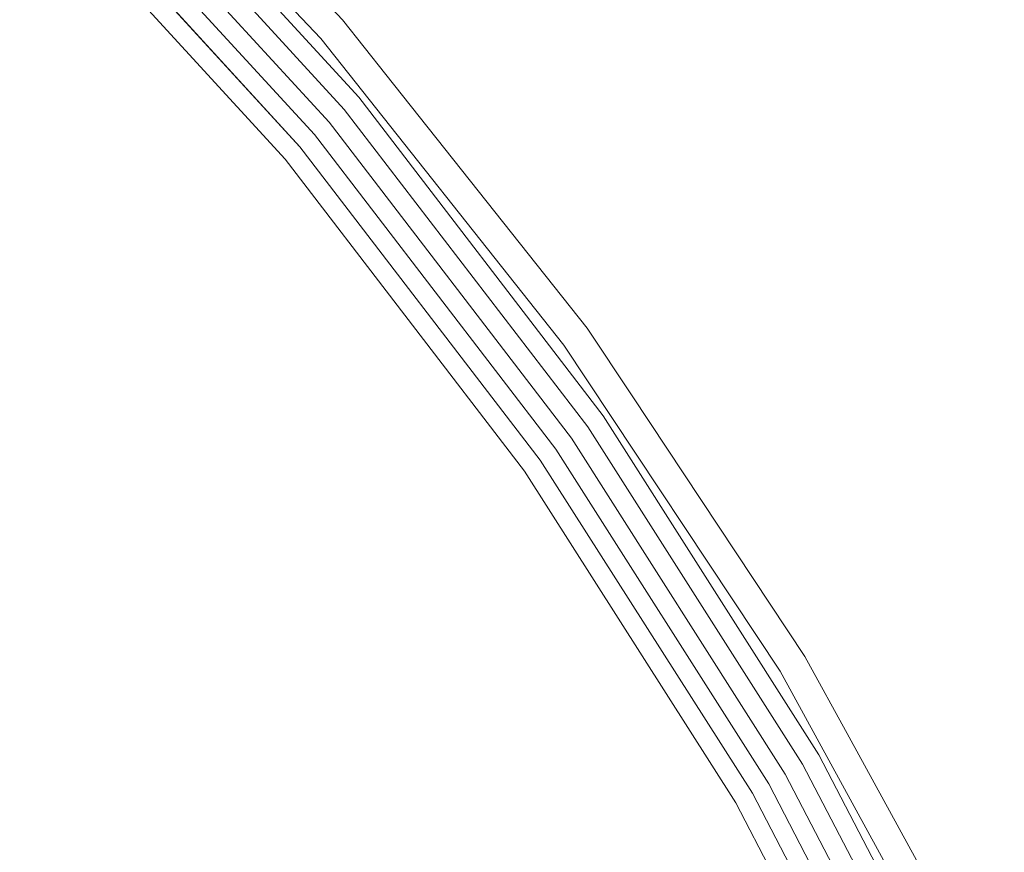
# Model space of a CAD drawing. Header units: millimetres. Extents: x -121 to 130, y -124 to 124.
# Tile 40 of 41: x 83 to 109, y 57 to 79. Entities that reach past the tile are written whole.
import ezdxf

# ---------------------------------------------------------------- set-up
doc = ezdxf.new("R2010")
doc.units = ezdxf.units.MM
doc.header["$LTSCALE"] = 25.4
doc.layers.add('Lighting-Moving Light', color=7, linetype='Continuous', lineweight=5, true_color=0x000000)

# ---------------------------------------------------------------- blocks, each defined once
blk = doc.blocks.new('Group-2-1')
at = {"layer": 'Lighting-Moving Light', "color": 7, "linetype": 'Continuous', "lineweight": 5, "transparency": 33554687}
for points, invisible_edges in [([(-38420.606, 5800.508, -578.018), (-38413.593, 5793.064, -578.018), (-38413.559, 5793.093, -578.066), (-38420.575, 5800.539, -578.066)], 15), ([(-38420.575, 5800.539, -578.066), (-38413.559, 5793.093, -578.066), (-38413.529, 5793.119, -578.117), (-38420.547, 5800.568, -578.117)], 15), ([(-38420.547, 5800.568, -578.117), (-38413.529, 5793.119, -578.117), (-38413.503, 5793.142, -578.172), (-38420.523, 5800.593, -578.172)], 15), ([(-38420.523, 5800.593, -578.172), (-38413.503, 5793.142, -578.172), (-38413.48, 5793.162, -578.23), (-38420.501, 5800.615, -578.23)], 15), ([(-38420.501, 5800.615, -578.23), (-38413.48, 5793.162, -578.23), (-38413.461, 5793.179, -578.29), (-38420.484, 5800.633, -578.29)], 15), ([(-38420.484, 5800.633, -578.29), (-38413.461, 5793.179, -578.29), (-38413.445, 5793.192, -578.352), (-38420.47, 5800.647, -578.352)], 15), ([(-38420.47, 5800.647, -578.352), (-38413.445, 5793.192, -578.352), (-38413.434, 5793.201, -578.415), (-38420.46, 5800.658, -578.415)], 15), ([(-38420.46, 5800.658, -578.415), (-38413.434, 5793.201, -578.415), (-38413.428, 5793.207, -578.48), (-38420.454, 5800.664, -578.48)], 15), ([(-38420.454, 5800.664, -578.48), (-38413.428, 5793.207, -578.48), (-38413.425, 5793.209, -578.545), (-38419.402, 5799.553, -578.545)], 11), ([(-38420.884, 5800.222, -577.811), (-38413.894, 5792.803, -577.811), (-38413.846, 5792.845, -577.825), (-38420.84, 5800.268, -577.825)], 15), ([(-38420.84, 5800.268, -577.825), (-38413.846, 5792.845, -577.825), (-38413.799, 5792.886, -577.845), (-38420.797, 5800.312, -577.845)], 15), ([(-38420.797, 5800.312, -577.845), (-38413.799, 5792.886, -577.845), (-38413.754, 5792.925, -577.87), (-38420.754, 5800.355, -577.87)], 15), ([(-38420.754, 5800.355, -577.87), (-38413.754, 5792.925, -577.87), (-38413.71, 5792.963, -577.9), (-38420.714, 5800.397, -577.9)], 15), ([(-38420.714, 5800.397, -577.9), (-38413.71, 5792.963, -577.9), (-38413.668, 5792.999, -577.935), (-38420.676, 5800.436, -577.935)], 15), ([(-38420.676, 5800.436, -577.935), (-38413.668, 5792.999, -577.935), (-38413.629, 5793.033, -577.974), (-38420.64, 5800.473, -577.974)], 15), ([(-38420.64, 5800.473, -577.974), (-38413.629, 5793.033, -577.974), (-38413.593, 5793.064, -578.018), (-38420.606, 5800.508, -578.018)], 15), ([(-38421.474, 5797.478, -577.8), (-38414.534, 5789.904, -577.8), (-38413.993, 5792.719, -577.8), (-38420.975, 5800.129, -577.8)], 10), ([(-38420.975, 5800.129, -577.8), (-38413.993, 5792.719, -577.8), (-38413.943, 5792.761, -577.803), (-38420.929, 5800.176, -577.803)], 14), ([(-38420.929, 5800.176, -577.803), (-38413.943, 5792.761, -577.803), (-38413.894, 5792.803, -577.811), (-38420.884, 5800.222, -577.811)], 15), ([(-38420.211, 5798.741, -677.71), (-38413.165, 5791.052, -677.71), (-38413.193, 5791.029, -677.733), (-38420.236, 5798.716, -677.733)], 15), ([(-38420.187, 5798.765, -677.684), (-38413.139, 5791.074, -677.684), (-38413.165, 5791.052, -677.71), (-38420.211, 5798.741, -677.71)], 15), ([(-38420.165, 5798.787, -677.655), (-38413.115, 5791.094, -677.655), (-38413.139, 5791.074, -677.684), (-38420.187, 5798.765, -677.684)], 15), ([(-38420.144, 5798.808, -677.624), (-38413.093, 5791.113, -677.624), (-38413.115, 5791.094, -677.655), (-38420.165, 5798.787, -677.655)], 15), ([(-38420.126, 5798.826, -677.591), (-38413.073, 5791.13, -677.591), (-38413.093, 5791.113, -677.624), (-38420.144, 5798.808, -677.624)], 15), ([(-38420.109, 5798.843, -677.555), (-38413.055, 5791.145, -677.555), (-38413.073, 5791.13, -677.591), (-38420.126, 5798.826, -677.591)], 15), ([(-38420.095, 5798.857, -677.518), (-38413.04, 5791.158, -677.518), (-38413.055, 5791.145, -677.555), (-38420.109, 5798.843, -677.555)], 15), ([(-38420.083, 5798.869, -677.478), (-38413.027, 5791.168, -677.478), (-38413.04, 5791.158, -677.518), (-38420.095, 5798.857, -677.518)], 15), ([(-38420.074, 5798.878, -677.438), (-38413.017, 5791.177, -677.438), (-38413.027, 5791.168, -677.478), (-38420.083, 5798.869, -677.478)], 15), ([(-38420.067, 5798.885, -677.397), (-38413.009, 5791.184, -677.397), (-38413.017, 5791.177, -677.438), (-38420.074, 5798.878, -677.438)], 15), ([(-38420.062, 5798.89, -677.355), (-38413.004, 5791.188, -677.355), (-38413.009, 5791.184, -677.397), (-38420.067, 5798.885, -677.397)], 15), ([(-38420.06, 5798.892, -677.312), (-38413.002, 5791.19, -677.312), (-38413.004, 5791.188, -677.355), (-38420.062, 5798.89, -677.355)], 14), ([(-38413.425, 5793.209, -578.545), (-38413.002, 5791.19, -677.312), (-38420.06, 5798.892, -677.312)], 9), ([(-38420.408, 5798.544, -677.8), (-38413.379, 5790.873, -677.8), (-38413.776, 5790.54, -677.8), (-38420.774, 5798.178, -677.8)], 10), ([(-38420.378, 5798.574, -677.798), (-38413.347, 5790.9, -677.798), (-38413.379, 5790.873, -677.8), (-38420.408, 5798.544, -677.8)], 11), ([(-38420.348, 5798.604, -677.792), (-38413.314, 5790.927, -677.792), (-38413.347, 5790.9, -677.798), (-38420.378, 5798.574, -677.798)], 15), ([(-38420.319, 5798.633, -677.782), (-38413.283, 5790.954, -677.782), (-38413.314, 5790.927, -677.792), (-38420.348, 5798.604, -677.792)], 15), ([(-38420.291, 5798.661, -677.769), (-38413.252, 5790.98, -677.769), (-38413.283, 5790.954, -677.782), (-38420.319, 5798.633, -677.782)], 15), ([(-38420.263, 5798.689, -677.752), (-38413.222, 5791.005, -677.752), (-38413.252, 5790.98, -677.769), (-38420.291, 5798.661, -677.769)], 15), ([(-38420.236, 5798.716, -677.733), (-38413.193, 5791.029, -677.733), (-38413.222, 5791.005, -677.752), (-38420.263, 5798.689, -677.752)], 15), ([(-38420.976, 5797.976, -677.711), (-38413.994, 5790.357, -677.711), (-38414.02, 5790.335, -677.684), (-38421, 5797.952, -677.684)], 15), ([(-38420.95, 5798.002, -677.734), (-38413.966, 5790.381, -677.734), (-38413.994, 5790.357, -677.711), (-38420.976, 5797.976, -677.711)], 15), ([(-38420.923, 5798.029, -677.754), (-38413.936, 5790.405, -677.754), (-38413.966, 5790.381, -677.734), (-38420.95, 5798.002, -677.734)], 15), ([(-38420.894, 5798.058, -677.77), (-38413.906, 5790.431, -677.77), (-38413.936, 5790.405, -677.754), (-38420.923, 5798.029, -677.754)], 15), ([(-38420.865, 5798.087, -677.783), (-38413.874, 5790.458, -677.783), (-38413.906, 5790.431, -677.77), (-38420.894, 5798.058, -677.77)], 15), ([(-38420.835, 5798.117, -677.793), (-38413.842, 5790.485, -677.793), (-38413.874, 5790.458, -677.783), (-38420.865, 5798.087, -677.783)], 15), ([(-38420.805, 5798.147, -677.798), (-38413.809, 5790.513, -677.798), (-38413.842, 5790.485, -677.793), (-38420.835, 5798.117, -677.793)], 15), ([(-38420.774, 5798.178, -677.8), (-38413.776, 5790.54, -677.8), (-38413.809, 5790.513, -677.798), (-38420.805, 5798.147, -677.798)], 14), ([(-38414.917, 5789.583, -578.305), (-38421.828, 5797.124, -578.305), (-38421.128, 5797.824, -677.305), (-38414.159, 5790.219, -677.305)], 10), ([(-38421.126, 5797.826, -677.348), (-38414.157, 5790.221, -677.348), (-38414.159, 5790.219, -677.305), (-38421.128, 5797.824, -677.305)], 11), ([(-38421.122, 5797.83, -677.391), (-38414.152, 5790.224, -677.391), (-38414.157, 5790.221, -677.348), (-38421.126, 5797.826, -677.348)], 15), ([(-38421.115, 5797.837, -677.433), (-38414.145, 5790.231, -677.433), (-38414.152, 5790.224, -677.391), (-38421.122, 5797.83, -677.391)], 15), ([(-38421.105, 5797.847, -677.475), (-38414.134, 5790.239, -677.475), (-38414.145, 5790.231, -677.433), (-38421.115, 5797.837, -677.433)], 15), ([(-38421.093, 5797.859, -677.515), (-38414.121, 5790.25, -677.515), (-38414.134, 5790.239, -677.475), (-38421.105, 5797.847, -677.475)], 15), ([(-38421.079, 5797.873, -677.553), (-38414.106, 5790.263, -677.553), (-38414.121, 5790.25, -677.515), (-38421.093, 5797.859, -677.515)], 15), ([(-38421.062, 5797.89, -677.589), (-38414.088, 5790.278, -677.589), (-38414.106, 5790.263, -677.553), (-38421.079, 5797.873, -677.553)], 15), ([(-38421.044, 5797.908, -677.624), (-38414.068, 5790.295, -677.624), (-38414.088, 5790.278, -677.589), (-38421.062, 5797.89, -677.589)], 15), ([(-38421.023, 5797.929, -677.655), (-38414.045, 5790.314, -677.655), (-38414.068, 5790.295, -677.624), (-38421.044, 5797.908, -677.624)], 15), ([(-38421, 5797.952, -677.684), (-38414.02, 5790.335, -677.684), (-38414.045, 5790.314, -677.655), (-38421.023, 5797.929, -677.655)], 15), ([(-38421.533, 5797.419, -577.807), (-38414.597, 5789.851, -577.807), (-38414.566, 5789.877, -577.802), (-38421.503, 5797.449, -577.802)], 15), ([(-38421.503, 5797.449, -577.802), (-38414.566, 5789.877, -577.802), (-38414.534, 5789.904, -577.8), (-38421.474, 5797.478, -577.8)], 11), ([(-38421.771, 5797.181, -578.029), (-38414.856, 5789.634, -578.029), (-38414.838, 5789.649, -577.995), (-38421.754, 5797.198, -577.995)], 15), ([(-38421.754, 5797.198, -577.995), (-38414.838, 5789.649, -577.995), (-38414.817, 5789.666, -577.963), (-38421.735, 5797.217, -577.963)], 15), ([(-38421.735, 5797.217, -577.963), (-38414.817, 5789.666, -577.963), (-38414.795, 5789.685, -577.934), (-38421.715, 5797.237, -577.934)], 15), ([(-38421.715, 5797.237, -577.934), (-38414.795, 5789.685, -577.934), (-38414.77, 5789.706, -577.907), (-38421.692, 5797.26, -577.907)], 15), ([(-38421.692, 5797.26, -577.907), (-38414.77, 5789.706, -577.907), (-38414.745, 5789.727, -577.882), (-38421.669, 5797.284, -577.882)], 15), ([(-38421.669, 5797.284, -577.882), (-38414.745, 5789.727, -577.882), (-38414.717, 5789.75, -577.861), (-38421.643, 5797.309, -577.861)], 15), ([(-38421.643, 5797.309, -577.861), (-38414.717, 5789.75, -577.861), (-38414.689, 5789.774, -577.843), (-38421.617, 5797.335, -577.843)], 15), ([(-38421.617, 5797.335, -577.843), (-38414.689, 5789.774, -577.843), (-38414.659, 5789.799, -577.827), (-38421.59, 5797.362, -577.827)], 15), ([(-38421.59, 5797.362, -577.827), (-38414.659, 5789.799, -577.827), (-38414.629, 5789.825, -577.815), (-38421.561, 5797.391, -577.815)], 15), ([(-38421.561, 5797.391, -577.815), (-38414.629, 5789.825, -577.815), (-38414.597, 5789.851, -577.807), (-38421.533, 5797.419, -577.807)], 15), ([(-38421.828, 5797.124, -578.305), (-38414.917, 5789.583, -578.305), (-38414.916, 5789.584, -578.263), (-38421.827, 5797.125, -578.263)], 14), ([(-38421.827, 5797.125, -578.263), (-38414.916, 5789.584, -578.263), (-38414.912, 5789.587, -578.222), (-38421.823, 5797.129, -578.222)], 15), ([(-38421.823, 5797.129, -578.222), (-38414.912, 5789.587, -578.222), (-38414.906, 5789.592, -578.181), (-38421.818, 5797.135, -578.181)], 15), ([(-38421.818, 5797.135, -578.181), (-38414.906, 5789.592, -578.181), (-38414.897, 5789.599, -578.141), (-38421.809, 5797.143, -578.141)], 15), ([(-38421.809, 5797.143, -578.141), (-38414.897, 5789.599, -578.141), (-38414.886, 5789.609, -578.103), (-38421.799, 5797.153, -578.103)], 15), ([(-38421.799, 5797.153, -578.103), (-38414.886, 5789.609, -578.103), (-38414.872, 5789.62, -578.065), (-38421.786, 5797.166, -578.065)], 15), ([(-38421.786, 5797.166, -578.065), (-38414.872, 5789.62, -578.065), (-38414.856, 5789.634, -578.029), (-38421.771, 5797.181, -578.029)], 15), ([(-38413.593, 5793.064, -578.018), (-38407.236, 5785.053, -578.018), (-38407.2, 5785.079, -578.066), (-38413.559, 5793.093, -578.066)], 15), ([(-38413.559, 5793.093, -578.066), (-38407.2, 5785.079, -578.066), (-38407.168, 5785.103, -578.117), (-38413.529, 5793.119, -578.117)], 15), ([(-38413.529, 5793.119, -578.117), (-38407.168, 5785.103, -578.117), (-38407.14, 5785.123, -578.172), (-38413.503, 5793.142, -578.172)], 15), ([(-38413.503, 5793.142, -578.172), (-38407.14, 5785.123, -578.172), (-38407.115, 5785.141, -578.23), (-38413.48, 5793.162, -578.23)], 15), ([(-38413.48, 5793.162, -578.23), (-38407.115, 5785.141, -578.23), (-38407.095, 5785.156, -578.29), (-38413.461, 5793.179, -578.29)], 15), ([(-38413.461, 5793.179, -578.29), (-38407.095, 5785.156, -578.29), (-38407.078, 5785.168, -578.352), (-38413.445, 5793.192, -578.352)], 15), ([(-38413.445, 5793.192, -578.352), (-38407.078, 5785.168, -578.352), (-38407.067, 5785.176, -578.415), (-38413.434, 5793.201, -578.415)], 15), ([(-38413.434, 5793.201, -578.415), (-38407.067, 5785.176, -578.415), (-38407.059, 5785.181, -578.48), (-38413.428, 5793.207, -578.48)], 15), ([(-38412.295, 5791.785, -578.545), (-38413.425, 5793.209, -578.545), (-38413.428, 5793.207, -578.48)], 10), ([(-38413.428, 5793.207, -578.48), (-38407.059, 5785.181, -578.48), (-38407.057, 5785.183, -578.545), (-38412.295, 5791.785, -578.545)], 11), ([(-38413.425, 5793.209, -578.545), (-38412.295, 5791.785, -578.545), (-38413.002, 5791.19, -677.312)], 10), ([(-38413.894, 5792.803, -577.811), (-38407.559, 5784.819, -577.811), (-38407.507, 5784.856, -577.825), (-38413.846, 5792.845, -577.825)], 15), ([(-38413.846, 5792.845, -577.825), (-38407.507, 5784.856, -577.825), (-38407.457, 5784.893, -577.845), (-38413.799, 5792.886, -577.845)], 15), ([(-38413.799, 5792.886, -577.845), (-38407.457, 5784.893, -577.845), (-38407.408, 5784.928, -577.87), (-38413.754, 5792.925, -577.87)], 15), ([(-38413.754, 5792.925, -577.87), (-38407.408, 5784.928, -577.87), (-38407.361, 5784.962, -577.9), (-38413.71, 5792.963, -577.9)], 15), ([(-38413.71, 5792.963, -577.9), (-38407.361, 5784.962, -577.9), (-38407.317, 5784.994, -577.935), (-38413.668, 5792.999, -577.935)], 15), ([(-38413.668, 5792.999, -577.935), (-38407.317, 5784.994, -577.935), (-38407.275, 5785.025, -577.974), (-38413.629, 5793.033, -577.974)], 15), ([(-38413.629, 5793.033, -577.974), (-38407.275, 5785.025, -577.974), (-38407.236, 5785.053, -578.018), (-38413.593, 5793.064, -578.018)], 15), ([(-38407.664, 5784.743, -577.8), (-38413.993, 5792.719, -577.8), (-38414.534, 5789.904, -577.8), (-38408.28, 5781.754, -577.8)], 10), ([(-38413.993, 5792.719, -577.8), (-38407.664, 5784.743, -577.8), (-38407.611, 5784.781, -577.803), (-38413.943, 5792.761, -577.803)], 14), ([(-38413.943, 5792.761, -577.803), (-38407.611, 5784.781, -577.803), (-38407.559, 5784.819, -577.811), (-38413.894, 5792.803, -577.811)], 15), ([(-38413.002, 5791.19, -677.312), (-38412.295, 5791.785, -578.545), (-38407.057, 5785.183, -578.545)], 9), ([(-38413.165, 5791.052, -677.71), (-38406.817, 5782.779, -677.71), (-38406.846, 5782.758, -677.733), (-38413.193, 5791.029, -677.733)], 15), ([(-38413.139, 5791.074, -677.684), (-38406.789, 5782.798, -677.684), (-38406.817, 5782.779, -677.71), (-38413.165, 5791.052, -677.71)], 15), ([(-38413.115, 5791.094, -677.655), (-38406.763, 5782.816, -677.655), (-38406.789, 5782.798, -677.684), (-38413.139, 5791.074, -677.684)], 15), ([(-38413.093, 5791.113, -677.624), (-38406.74, 5782.833, -677.624), (-38406.763, 5782.816, -677.655), (-38413.115, 5791.094, -677.655)], 15), ([(-38413.073, 5791.13, -677.591), (-38406.718, 5782.848, -677.591), (-38406.74, 5782.833, -677.624), (-38413.093, 5791.113, -677.624)], 15), ([(-38413.055, 5791.145, -677.555), (-38406.699, 5782.861, -677.555), (-38406.718, 5782.848, -677.591), (-38413.073, 5791.13, -677.591)], 15), ([(-38413.04, 5791.158, -677.518), (-38406.683, 5782.873, -677.518), (-38406.699, 5782.861, -677.555), (-38413.055, 5791.145, -677.555)], 15), ([(-38413.027, 5791.168, -677.478), (-38406.669, 5782.882, -677.478), (-38406.683, 5782.873, -677.518), (-38413.04, 5791.158, -677.518)], 15), ([(-38413.017, 5791.177, -677.438), (-38406.658, 5782.89, -677.438), (-38406.669, 5782.882, -677.478), (-38413.027, 5791.168, -677.478)], 15), ([(-38413.009, 5791.184, -677.397), (-38406.65, 5782.896, -677.397), (-38406.658, 5782.89, -677.438), (-38413.017, 5791.177, -677.438)], 15), ([(-38413.004, 5791.188, -677.355), (-38406.644, 5782.9, -677.355), (-38406.65, 5782.896, -677.397), (-38413.009, 5791.184, -677.397)], 15), ([(-38413.002, 5791.19, -677.312), (-38406.642, 5782.901, -677.312), (-38406.644, 5782.9, -677.355), (-38413.004, 5791.188, -677.355)], 14), ([(-38407.057, 5785.183, -578.545), (-38406.642, 5782.901, -677.312), (-38413.002, 5791.19, -677.312)], 9), ([(-38413.379, 5790.873, -677.8), (-38407.046, 5782.619, -677.8), (-38407.469, 5782.322, -677.8), (-38413.776, 5790.54, -677.8)], 10), ([(-38413.347, 5790.9, -677.798), (-38407.011, 5782.643, -677.798), (-38407.046, 5782.619, -677.8), (-38413.379, 5790.873, -677.8)], 11), ([(-38413.314, 5790.927, -677.792), (-38406.976, 5782.667, -677.792), (-38407.011, 5782.643, -677.798), (-38413.347, 5790.9, -677.798)], 15), ([(-38413.283, 5790.954, -677.782), (-38406.942, 5782.691, -677.782), (-38406.976, 5782.667, -677.792), (-38413.314, 5790.927, -677.792)], 15), ([(-38413.252, 5790.98, -677.769), (-38406.909, 5782.714, -677.769), (-38406.942, 5782.691, -677.782), (-38413.283, 5790.954, -677.782)], 15), ([(-38413.222, 5791.005, -677.752), (-38406.877, 5782.737, -677.752), (-38406.909, 5782.714, -677.769), (-38413.252, 5790.98, -677.769)], 15), ([(-38413.193, 5791.029, -677.733), (-38406.846, 5782.758, -677.733), (-38406.877, 5782.737, -677.752), (-38413.222, 5791.005, -677.752)], 15), ([(-38413.776, 5790.54, -677.8), (-38407.469, 5782.322, -677.8), (-38407.505, 5782.297, -677.798), (-38413.809, 5790.513, -677.798)], 14), ([(-38414.088, 5790.278, -677.589), (-38407.803, 5782.088, -677.589), (-38407.823, 5782.075, -677.553), (-38414.106, 5790.263, -677.553)], 15), ([(-38414.068, 5790.295, -677.624), (-38407.782, 5782.103, -677.624), (-38407.803, 5782.088, -677.589), (-38414.088, 5790.278, -677.589)], 15), ([(-38414.045, 5790.314, -677.655), (-38407.757, 5782.12, -677.655), (-38407.782, 5782.103, -677.624), (-38414.068, 5790.295, -677.624)], 15), ([(-38414.02, 5790.335, -677.684), (-38407.731, 5782.139, -677.684), (-38407.757, 5782.12, -677.655), (-38414.045, 5790.314, -677.655)], 15), ([(-38413.994, 5790.357, -677.711), (-38407.703, 5782.158, -677.711), (-38407.731, 5782.139, -677.684), (-38414.02, 5790.335, -677.684)], 15), ([(-38413.966, 5790.381, -677.734), (-38407.673, 5782.179, -677.734), (-38407.703, 5782.158, -677.711), (-38413.994, 5790.357, -677.711)], 15), ([(-38413.936, 5790.405, -677.754), (-38407.641, 5782.201, -677.754), (-38407.673, 5782.179, -677.734), (-38413.966, 5790.381, -677.734)], 15), ([(-38413.906, 5790.431, -677.77), (-38407.608, 5782.224, -677.77), (-38407.641, 5782.201, -677.754), (-38413.936, 5790.405, -677.754)], 15), ([(-38413.874, 5790.458, -677.783), (-38407.575, 5782.248, -677.783), (-38407.608, 5782.224, -677.77), (-38413.906, 5790.431, -677.77)], 15), ([(-38413.842, 5790.485, -677.793), (-38407.54, 5782.272, -677.793), (-38407.575, 5782.248, -677.783), (-38413.874, 5790.458, -677.783)], 15), ([(-38413.809, 5790.513, -677.798), (-38407.505, 5782.297, -677.798), (-38407.54, 5782.272, -677.793), (-38413.842, 5790.485, -677.793)], 15), ([(-38408.69, 5781.467, -578.305), (-38414.917, 5789.583, -578.305), (-38414.159, 5790.219, -677.305), (-38407.879, 5782.035, -677.305)], 10), ([(-38414.157, 5790.221, -677.348), (-38407.877, 5782.037, -677.348), (-38407.879, 5782.035, -677.305), (-38414.159, 5790.219, -677.305)], 11), ([(-38414.152, 5790.224, -677.391), (-38407.872, 5782.04, -677.391), (-38407.877, 5782.037, -677.348), (-38414.157, 5790.221, -677.348)], 15), ([(-38414.145, 5790.231, -677.433), (-38407.864, 5782.046, -677.433), (-38407.872, 5782.04, -677.391), (-38414.152, 5790.224, -677.391)], 15), ([(-38414.134, 5790.239, -677.475), (-38407.853, 5782.053, -677.475), (-38407.864, 5782.046, -677.433), (-38414.145, 5790.231, -677.433)], 15), ([(-38414.121, 5790.25, -677.515), (-38407.839, 5782.063, -677.515), (-38407.853, 5782.053, -677.475), (-38414.134, 5790.239, -677.475)], 15), ([(-38414.106, 5790.263, -677.553), (-38407.823, 5782.075, -677.553), (-38407.839, 5782.063, -677.515), (-38414.121, 5790.25, -677.515)], 15), ([(-38414.717, 5789.75, -577.861), (-38408.476, 5781.617, -577.861), (-38408.446, 5781.638, -577.843), (-38414.689, 5789.774, -577.843)], 15), ([(-38414.689, 5789.774, -577.843), (-38408.446, 5781.638, -577.843), (-38408.414, 5781.66, -577.827), (-38414.659, 5789.799, -577.827)], 15), ([(-38414.659, 5789.799, -577.827), (-38408.414, 5781.66, -577.827), (-38408.381, 5781.683, -577.815), (-38414.629, 5789.825, -577.815)], 15), ([(-38414.629, 5789.825, -577.815), (-38408.381, 5781.683, -577.815), (-38408.348, 5781.707, -577.807), (-38414.597, 5789.851, -577.807)], 15), ([(-38414.597, 5789.851, -577.807), (-38408.348, 5781.707, -577.807), (-38408.314, 5781.73, -577.802), (-38414.566, 5789.877, -577.802)], 15), ([(-38414.566, 5789.877, -577.802), (-38408.314, 5781.73, -577.802), (-38408.28, 5781.754, -577.8), (-38414.534, 5789.904, -577.8)], 11), ([(-38414.917, 5789.583, -578.305), (-38408.69, 5781.467, -578.305), (-38408.689, 5781.468, -578.263), (-38414.916, 5789.584, -578.263)], 14), ([(-38414.916, 5789.584, -578.263), (-38408.689, 5781.468, -578.263), (-38408.685, 5781.471, -578.222), (-38414.912, 5789.587, -578.222)], 15), ([(-38414.912, 5789.587, -578.222), (-38408.685, 5781.471, -578.222), (-38408.678, 5781.476, -578.181), (-38414.906, 5789.592, -578.181)], 15), ([(-38414.906, 5789.592, -578.181), (-38408.678, 5781.476, -578.181), (-38408.669, 5781.482, -578.141), (-38414.897, 5789.599, -578.141)], 15), ([(-38414.897, 5789.599, -578.141), (-38408.669, 5781.482, -578.141), (-38408.656, 5781.491, -578.103), (-38414.886, 5789.609, -578.103)], 15), ([(-38414.886, 5789.609, -578.103), (-38408.656, 5781.491, -578.103), (-38408.642, 5781.501, -578.065), (-38414.872, 5789.62, -578.065)], 15), ([(-38414.872, 5789.62, -578.065), (-38408.642, 5781.501, -578.065), (-38408.624, 5781.513, -578.029), (-38414.856, 5789.634, -578.029)], 15), ([(-38414.856, 5789.634, -578.029), (-38408.624, 5781.513, -578.029), (-38408.605, 5781.527, -577.995), (-38414.838, 5789.649, -577.995)], 15), ([(-38414.838, 5789.649, -577.995), (-38408.605, 5781.527, -577.995), (-38408.583, 5781.542, -577.963), (-38414.817, 5789.666, -577.963)], 15), ([(-38414.817, 5789.666, -577.963), (-38408.583, 5781.542, -577.963), (-38408.559, 5781.559, -577.934), (-38414.795, 5789.685, -577.934)], 15), ([(-38414.795, 5789.685, -577.934), (-38408.559, 5781.559, -577.934), (-38408.533, 5781.577, -577.907), (-38414.77, 5789.706, -577.907)], 15), ([(-38414.77, 5789.706, -577.907), (-38408.533, 5781.577, -577.907), (-38408.505, 5781.596, -577.882), (-38414.745, 5789.727, -577.882)], 15), ([(-38414.745, 5789.727, -577.882), (-38408.505, 5781.596, -577.882), (-38408.476, 5781.617, -577.861), (-38414.717, 5789.75, -577.861)], 15), ([(-38407.115, 5785.141, -578.23), (-38401.453, 5776.609, -578.23), (-38401.432, 5776.622, -578.29), (-38407.095, 5785.156, -578.29)], 15), ([(-38407.095, 5785.156, -578.29), (-38401.432, 5776.622, -578.29), (-38401.415, 5776.633, -578.352), (-38407.078, 5785.168, -578.352)], 15), ([(-38407.078, 5785.168, -578.352), (-38401.415, 5776.633, -578.352), (-38401.402, 5776.64, -578.415), (-38407.067, 5785.176, -578.415)], 15), ([(-38407.067, 5785.176, -578.415), (-38401.402, 5776.64, -578.415), (-38401.394, 5776.645, -578.48), (-38407.059, 5785.181, -578.48)], 15), ([(-38405.892, 5783.428, -578.545), (-38407.057, 5785.183, -578.545), (-38407.059, 5785.181, -578.48)], 10), ([(-38407.059, 5785.181, -578.48), (-38401.394, 5776.645, -578.48), (-38401.392, 5776.647, -578.545), (-38405.892, 5783.428, -578.545)], 11), ([(-38407.057, 5785.183, -578.545), (-38405.892, 5783.428, -578.545), (-38406.642, 5782.901, -677.312)], 10), ([(-38407.507, 5784.856, -577.825), (-38401.868, 5776.359, -577.825), (-38401.815, 5776.391, -577.845), (-38407.457, 5784.893, -577.845)], 15), ([(-38407.457, 5784.893, -577.845), (-38401.815, 5776.391, -577.845), (-38401.764, 5776.422, -577.87), (-38407.408, 5784.928, -577.87)], 15), ([(-38407.408, 5784.928, -577.87), (-38401.764, 5776.422, -577.87), (-38401.714, 5776.452, -577.9), (-38407.361, 5784.962, -577.9)], 15), ([(-38407.361, 5784.962, -577.9), (-38401.714, 5776.452, -577.9), (-38401.667, 5776.48, -577.935), (-38407.317, 5784.994, -577.935)], 15), ([(-38407.317, 5784.994, -577.935), (-38401.667, 5776.48, -577.935), (-38401.623, 5776.507, -577.974), (-38407.275, 5785.025, -577.974)], 15), ([(-38407.275, 5785.025, -577.974), (-38401.623, 5776.507, -577.974), (-38401.581, 5776.532, -578.018), (-38407.236, 5785.053, -578.018)], 15), ([(-38407.236, 5785.053, -578.018), (-38401.581, 5776.532, -578.018), (-38401.543, 5776.555, -578.066), (-38407.2, 5785.079, -578.066)], 15), ([(-38407.2, 5785.079, -578.066), (-38401.543, 5776.555, -578.066), (-38401.509, 5776.575, -578.117), (-38407.168, 5785.103, -578.117)], 15), ([(-38407.168, 5785.103, -578.117), (-38401.509, 5776.575, -578.117), (-38401.479, 5776.594, -578.172), (-38407.14, 5785.123, -578.172)], 15), ([(-38407.14, 5785.123, -578.172), (-38401.479, 5776.594, -578.172), (-38401.453, 5776.609, -578.23), (-38407.115, 5785.141, -578.23)], 15), ([(-38408.28, 5781.754, -577.8), (-38402.761, 5773.09, -577.8), (-38402.034, 5776.259, -577.8), (-38407.664, 5784.743, -577.8)], 10), ([(-38407.664, 5784.743, -577.8), (-38402.034, 5776.259, -577.8), (-38401.978, 5776.292, -577.803), (-38407.611, 5784.781, -577.803)], 14), ([(-38407.611, 5784.781, -577.803), (-38401.978, 5776.292, -577.803), (-38401.923, 5776.326, -577.811), (-38407.559, 5784.819, -577.811)], 15), ([(-38407.559, 5784.819, -577.811), (-38401.923, 5776.326, -577.811), (-38401.868, 5776.359, -577.825), (-38407.507, 5784.856, -577.825)], 15), ([(-38406.642, 5782.901, -677.312), (-38405.892, 5783.428, -578.545), (-38401.392, 5776.647, -578.545)], 9), ([(-38406.718, 5782.848, -677.591), (-38401.109, 5774.044, -677.591), (-38401.132, 5774.03, -677.624), (-38406.74, 5782.833, -677.624)], 15), ([(-38406.699, 5782.861, -677.555), (-38401.089, 5774.055, -677.555), (-38401.109, 5774.044, -677.591), (-38406.718, 5782.848, -677.591)], 15), ([(-38406.683, 5782.873, -677.518), (-38401.072, 5774.065, -677.518), (-38401.089, 5774.055, -677.555), (-38406.699, 5782.861, -677.555)], 15), ([(-38406.669, 5782.882, -677.478), (-38401.057, 5774.074, -677.478), (-38401.072, 5774.065, -677.518), (-38406.683, 5782.873, -677.518)], 15), ([(-38406.658, 5782.89, -677.438), (-38401.045, 5774.08, -677.438), (-38401.057, 5774.074, -677.478), (-38406.669, 5782.882, -677.478)], 15), ([(-38406.65, 5782.896, -677.397), (-38401.037, 5774.085, -677.397), (-38401.045, 5774.08, -677.438), (-38406.658, 5782.89, -677.438)], 15), ([(-38406.644, 5782.9, -677.355), (-38401.031, 5774.089, -677.355), (-38401.037, 5774.085, -677.397), (-38406.65, 5782.896, -677.397)], 15), ([(-38406.642, 5782.901, -677.312), (-38401.029, 5774.09, -677.312), (-38401.031, 5774.089, -677.355), (-38406.644, 5782.9, -677.355)], 14), ([(-38401.392, 5776.647, -578.545), (-38401.029, 5774.09, -677.312), (-38406.642, 5782.901, -677.312)], 9), ([(-38401.903, 5773.585, -677.8), (-38407.469, 5782.322, -677.8), (-38407.046, 5782.619, -677.8), (-38401.455, 5773.844, -677.8)], 10), ([(-38407.011, 5782.643, -677.798), (-38401.419, 5773.865, -677.798), (-38401.455, 5773.844, -677.8), (-38407.046, 5782.619, -677.8)], 11), ([(-38406.976, 5782.667, -677.792), (-38401.382, 5773.886, -677.792), (-38401.419, 5773.865, -677.798), (-38407.011, 5782.643, -677.798)], 15), ([(-38406.942, 5782.691, -677.782), (-38401.346, 5773.907, -677.782), (-38401.382, 5773.886, -677.792), (-38406.976, 5782.667, -677.792)], 15), ([(-38406.909, 5782.714, -677.769), (-38401.311, 5773.927, -677.769), (-38401.346, 5773.907, -677.782), (-38406.942, 5782.691, -677.782)], 15), ([(-38406.877, 5782.737, -677.752), (-38401.277, 5773.947, -677.752), (-38401.311, 5773.927, -677.769), (-38406.909, 5782.714, -677.769)], 15), ([(-38406.846, 5782.758, -677.733), (-38401.245, 5773.965, -677.733), (-38401.277, 5773.947, -677.752), (-38406.877, 5782.737, -677.752)], 15), ([(-38406.817, 5782.779, -677.71), (-38401.213, 5773.983, -677.71), (-38401.245, 5773.965, -677.733), (-38406.846, 5782.758, -677.733)], 15), ([(-38406.789, 5782.798, -677.684), (-38401.184, 5774, -677.684), (-38401.213, 5773.983, -677.71), (-38406.817, 5782.779, -677.71)], 15), ([(-38406.763, 5782.816, -677.655), (-38401.157, 5774.016, -677.655), (-38401.184, 5774, -677.684), (-38406.789, 5782.798, -677.684)], 15), ([(-38406.74, 5782.833, -677.624), (-38401.132, 5774.03, -677.624), (-38401.157, 5774.016, -677.655), (-38406.763, 5782.816, -677.655)], 15), ([(-38407.823, 5782.075, -677.553), (-38402.277, 5773.369, -677.553), (-38402.294, 5773.359, -677.515), (-38407.839, 5782.063, -677.515)], 15), ([(-38407.803, 5782.088, -677.589), (-38402.256, 5773.381, -677.589), (-38402.277, 5773.369, -677.553), (-38407.823, 5782.075, -677.553)], 15), ([(-38407.782, 5782.103, -677.624), (-38402.233, 5773.395, -677.624), (-38402.256, 5773.381, -677.589), (-38407.803, 5782.088, -677.589)], 15), ([(-38407.757, 5782.12, -677.655), (-38402.208, 5773.409, -677.655), (-38402.233, 5773.395, -677.624), (-38407.782, 5782.103, -677.624)], 15), ([(-38407.731, 5782.139, -677.684), (-38402.18, 5773.425, -677.684), (-38402.208, 5773.409, -677.655), (-38407.757, 5782.12, -677.655)], 15), ([(-38407.703, 5782.158, -677.711), (-38402.15, 5773.443, -677.711), (-38402.18, 5773.425, -677.684), (-38407.731, 5782.139, -677.684)], 15), ([(-38407.673, 5782.179, -677.734), (-38402.119, 5773.461, -677.734), (-38402.15, 5773.443, -677.711), (-38407.703, 5782.158, -677.711)], 15), ([(-38407.641, 5782.201, -677.754), (-38402.085, 5773.48, -677.754), (-38402.119, 5773.461, -677.734), (-38407.673, 5782.179, -677.734)], 15), ([(-38407.608, 5782.224, -677.77), (-38402.05, 5773.5, -677.77), (-38402.085, 5773.48, -677.754), (-38407.641, 5782.201, -677.754)], 15), ([(-38407.575, 5782.248, -677.783), (-38402.015, 5773.521, -677.783), (-38402.05, 5773.5, -677.77), (-38407.608, 5782.224, -677.77)], 15), ([(-38407.54, 5782.272, -677.793), (-38401.978, 5773.542, -677.793), (-38402.015, 5773.521, -677.783), (-38407.575, 5782.248, -677.783)], 15), ([(-38407.505, 5782.297, -677.798), (-38401.941, 5773.563, -677.798), (-38401.978, 5773.542, -677.793), (-38407.54, 5782.272, -677.793)], 15), ([(-38407.469, 5782.322, -677.8), (-38401.903, 5773.585, -677.8), (-38401.941, 5773.563, -677.798), (-38407.505, 5782.297, -677.798)], 14), ([(-38403.194, 5772.84, -578.305), (-38408.69, 5781.467, -578.305), (-38407.879, 5782.035, -677.305), (-38402.336, 5773.335, -677.305)], 10), ([(-38407.877, 5782.037, -677.348), (-38402.334, 5773.336, -677.348), (-38402.336, 5773.335, -677.305), (-38407.879, 5782.035, -677.305)], 11), ([(-38407.872, 5782.04, -677.391), (-38402.329, 5773.339, -677.391), (-38402.334, 5773.336, -677.348), (-38407.877, 5782.037, -677.348)], 15), ([(-38407.864, 5782.046, -677.433), (-38402.321, 5773.344, -677.433), (-38402.329, 5773.339, -677.391), (-38407.872, 5782.04, -677.391)], 15), ([(-38407.853, 5782.053, -677.475), (-38402.309, 5773.351, -677.475), (-38402.321, 5773.344, -677.433), (-38407.864, 5782.046, -677.433)], 15), ([(-38407.839, 5782.063, -677.515), (-38402.294, 5773.359, -677.515), (-38402.309, 5773.351, -677.475), (-38407.853, 5782.053, -677.475)], 15), ([(-38408.559, 5781.559, -577.934), (-38403.055, 5772.92, -577.934), (-38403.028, 5772.936, -577.907), (-38408.533, 5781.577, -577.907)], 15), ([(-38408.533, 5781.577, -577.907), (-38403.028, 5772.936, -577.907), (-38402.999, 5772.953, -577.882), (-38408.505, 5781.596, -577.882)], 15), ([(-38408.505, 5781.596, -577.882), (-38402.999, 5772.953, -577.882), (-38402.968, 5772.97, -577.861), (-38408.476, 5781.617, -577.861)], 15), ([(-38408.476, 5781.617, -577.861), (-38402.968, 5772.97, -577.861), (-38402.936, 5772.989, -577.843), (-38408.446, 5781.638, -577.843)], 15), ([(-38408.446, 5781.638, -577.843), (-38402.936, 5772.989, -577.843), (-38402.902, 5773.008, -577.827), (-38408.414, 5781.66, -577.827)], 15), ([(-38408.414, 5781.66, -577.827), (-38402.902, 5773.008, -577.827), (-38402.868, 5773.028, -577.815), (-38408.381, 5781.683, -577.815)], 15), ([(-38408.381, 5781.683, -577.815), (-38402.868, 5773.028, -577.815), (-38402.832, 5773.049, -577.807), (-38408.348, 5781.707, -577.807)], 15), ([(-38408.348, 5781.707, -577.807), (-38402.832, 5773.049, -577.807), (-38402.797, 5773.069, -577.802), (-38408.314, 5781.73, -577.802)], 15), ([(-38408.314, 5781.73, -577.802), (-38402.797, 5773.069, -577.802), (-38402.761, 5773.09, -577.8), (-38408.28, 5781.754, -577.8)], 11), ([(-38408.69, 5781.467, -578.305), (-38403.194, 5772.84, -578.305), (-38403.192, 5772.841, -578.263), (-38408.689, 5781.468, -578.263)], 14), ([(-38408.689, 5781.468, -578.263), (-38403.192, 5772.841, -578.263), (-38403.188, 5772.843, -578.222), (-38408.685, 5781.471, -578.222)], 15), ([(-38408.685, 5781.471, -578.222), (-38403.188, 5772.843, -578.222), (-38403.181, 5772.847, -578.181), (-38408.678, 5781.476, -578.181)], 15), ([(-38408.678, 5781.476, -578.181), (-38403.181, 5772.847, -578.181), (-38403.171, 5772.853, -578.141), (-38408.669, 5781.482, -578.141)], 15), ([(-38408.669, 5781.482, -578.141), (-38403.171, 5772.853, -578.141), (-38403.158, 5772.86, -578.103), (-38408.656, 5781.491, -578.103)], 15), ([(-38408.656, 5781.491, -578.103), (-38403.158, 5772.86, -578.103), (-38403.143, 5772.869, -578.065), (-38408.642, 5781.501, -578.065)], 15), ([(-38408.642, 5781.501, -578.065), (-38403.143, 5772.869, -578.065), (-38403.125, 5772.88, -578.029), (-38408.624, 5781.513, -578.029)], 15), ([(-38408.624, 5781.513, -578.029), (-38403.125, 5772.88, -578.029), (-38403.104, 5772.892, -577.995), (-38408.605, 5781.527, -577.995)], 15), ([(-38408.605, 5781.527, -577.995), (-38403.104, 5772.892, -577.995), (-38403.081, 5772.905, -577.963), (-38408.583, 5781.542, -577.963)], 15), ([(-38408.583, 5781.542, -577.963), (-38403.081, 5772.905, -577.963), (-38403.055, 5772.92, -577.934), (-38408.559, 5781.559, -577.934)], 15), ([(-38401.764, 5776.422, -577.87), (-38396.86, 5767.468, -577.87), (-38396.808, 5767.493, -577.9), (-38401.714, 5776.452, -577.9)], 15), ([(-38401.714, 5776.452, -577.9), (-38396.808, 5767.493, -577.9), (-38396.759, 5767.518, -577.935), (-38401.667, 5776.48, -577.935)], 15), ([(-38401.667, 5776.48, -577.935), (-38396.759, 5767.518, -577.935), (-38396.713, 5767.541, -577.974), (-38401.623, 5776.507, -577.974)], 15), ([(-38401.623, 5776.507, -577.974), (-38396.713, 5767.541, -577.974), (-38396.669, 5767.562, -578.018), (-38401.581, 5776.532, -578.018)], 15), ([(-38401.581, 5776.532, -578.018), (-38396.669, 5767.562, -578.018), (-38396.63, 5767.582, -578.066), (-38401.543, 5776.555, -578.066)], 15), ([(-38401.543, 5776.555, -578.066), (-38396.63, 5767.582, -578.066), (-38396.594, 5767.599, -578.117), (-38401.509, 5776.575, -578.117)], 15), ([(-38401.509, 5776.575, -578.117), (-38396.594, 5767.599, -578.117), (-38396.562, 5767.615, -578.172), (-38401.479, 5776.594, -578.172)], 15), ([(-38401.479, 5776.594, -578.172), (-38396.562, 5767.615, -578.172), (-38396.535, 5767.628, -578.23), (-38401.453, 5776.609, -578.23)], 15), ([(-38401.453, 5776.609, -578.23), (-38396.535, 5767.628, -578.23), (-38396.513, 5767.639, -578.29), (-38401.432, 5776.622, -578.29)], 15), ([(-38401.432, 5776.622, -578.29), (-38396.513, 5767.639, -578.29), (-38396.495, 5767.648, -578.352), (-38401.415, 5776.633, -578.352)], 15), ([(-38401.415, 5776.633, -578.352), (-38396.495, 5767.648, -578.352), (-38396.482, 5767.655, -578.415), (-38401.402, 5776.64, -578.415)], 15), ([(-38401.402, 5776.64, -578.415), (-38396.482, 5767.655, -578.415), (-38396.474, 5767.659, -578.48), (-38401.394, 5776.645, -578.48)], 15), ([(-38400.242, 5774.546, -578.545), (-38401.392, 5776.647, -578.545), (-38401.394, 5776.645, -578.48)], 10), ([(-38401.394, 5776.645, -578.48), (-38396.474, 5767.659, -578.48), (-38396.471, 5767.66, -578.545), (-38400.242, 5774.546, -578.545)], 11), ([(-38401.392, 5776.647, -578.545), (-38400.242, 5774.546, -578.545), (-38401.029, 5774.09, -677.312)], 10), ([(-38397.143, 5767.328, -577.8), (-38402.034, 5776.259, -577.8), (-38402.761, 5773.09, -577.8), (-38398.017, 5763.978, -577.8)], 10), ([(-38402.034, 5776.259, -577.8), (-38397.143, 5767.328, -577.8), (-38397.085, 5767.357, -577.803), (-38401.978, 5776.292, -577.803)], 14), ([(-38401.978, 5776.292, -577.803), (-38397.085, 5767.357, -577.803), (-38397.027, 5767.385, -577.811), (-38401.923, 5776.326, -577.811)], 15), ([(-38401.923, 5776.326, -577.811), (-38397.027, 5767.385, -577.811), (-38396.97, 5767.414, -577.825), (-38401.868, 5776.359, -577.825)], 15), ([(-38401.868, 5776.359, -577.825), (-38396.97, 5767.414, -577.825), (-38396.914, 5767.441, -577.845), (-38401.815, 5776.391, -577.845)], 15), ([(-38401.815, 5776.391, -577.845), (-38396.914, 5767.441, -577.845), (-38396.86, 5767.468, -577.87), (-38401.764, 5776.422, -577.87)], 15), ([(-38401.029, 5774.09, -677.312), (-38400.242, 5774.546, -578.545), (-38396.471, 5767.66, -578.545)], 9), ([(-38401.382, 5773.886, -677.792), (-38396.574, 5764.651, -677.792), (-38396.613, 5764.633, -677.798), (-38401.419, 5773.865, -677.798)], 15), ([(-38401.346, 5773.907, -677.782), (-38396.537, 5764.668, -677.782), (-38396.574, 5764.651, -677.792), (-38401.382, 5773.886, -677.792)], 15), ([(-38401.311, 5773.927, -677.769), (-38396.5, 5764.685, -677.769), (-38396.537, 5764.668, -677.782), (-38401.346, 5773.907, -677.782)], 15), ([(-38401.277, 5773.947, -677.752), (-38396.465, 5764.702, -677.752), (-38396.5, 5764.685, -677.769), (-38401.311, 5773.927, -677.769)], 15), ([(-38401.245, 5773.965, -677.733), (-38396.431, 5764.718, -677.733), (-38396.465, 5764.702, -677.752), (-38401.277, 5773.947, -677.752)], 15), ([(-38401.213, 5773.983, -677.71), (-38396.398, 5764.733, -677.71), (-38396.431, 5764.718, -677.733), (-38401.245, 5773.965, -677.733)], 15), ([(-38401.184, 5774, -677.684), (-38396.367, 5764.747, -677.684), (-38396.398, 5764.733, -677.71), (-38401.213, 5773.983, -677.71)], 15), ([(-38401.157, 5774.016, -677.655), (-38396.339, 5764.761, -677.655), (-38396.367, 5764.747, -677.684), (-38401.184, 5774, -677.684)], 15), ([(-38401.132, 5774.03, -677.624), (-38396.313, 5764.773, -677.624), (-38396.339, 5764.761, -677.655), (-38401.157, 5774.016, -677.655)], 15), ([(-38401.109, 5774.044, -677.591), (-38396.289, 5764.784, -677.591), (-38396.313, 5764.773, -677.624), (-38401.132, 5774.03, -677.624)], 15), ([(-38401.089, 5774.055, -677.555), (-38396.268, 5764.794, -677.555), (-38396.289, 5764.784, -677.591), (-38401.109, 5774.044, -677.591)], 15), ([(-38401.072, 5774.065, -677.518), (-38396.25, 5764.802, -677.518), (-38396.268, 5764.794, -677.555), (-38401.089, 5774.055, -677.555)], 15), ([(-38401.057, 5774.074, -677.478), (-38396.234, 5764.809, -677.478), (-38396.25, 5764.802, -677.518), (-38401.072, 5774.065, -677.518)], 15), ([(-38401.045, 5774.08, -677.438), (-38396.222, 5764.815, -677.438), (-38396.234, 5764.809, -677.478), (-38401.057, 5774.074, -677.478)], 15), ([(-38401.037, 5774.085, -677.397), (-38396.213, 5764.819, -677.397), (-38396.222, 5764.815, -677.438), (-38401.045, 5774.08, -677.438)], 15), ([(-38401.031, 5774.089, -677.355), (-38396.207, 5764.822, -677.355), (-38396.213, 5764.819, -677.397), (-38401.037, 5774.085, -677.397)], 15), ([(-38401.029, 5774.09, -677.312), (-38396.205, 5764.823, -677.312), (-38396.207, 5764.822, -677.355), (-38401.031, 5774.089, -677.355)], 14), ([(-38396.471, 5767.66, -578.545), (-38396.205, 5764.823, -677.312), (-38401.029, 5774.09, -677.312)], 9), ([(-38401.455, 5773.844, -677.8), (-38396.651, 5764.615, -677.8), (-38397.12, 5764.396, -677.8), (-38401.903, 5773.585, -677.8)], 10), ([(-38401.419, 5773.865, -677.798), (-38396.613, 5764.633, -677.798), (-38396.651, 5764.615, -677.8), (-38401.455, 5773.844, -677.8)], 11), ([(-38402.277, 5773.369, -677.553), (-38397.511, 5764.214, -677.553), (-38397.529, 5764.206, -677.515), (-38402.294, 5773.359, -677.515)], 15), ([(-38402.256, 5773.381, -677.589), (-38397.49, 5764.224, -677.589), (-38397.511, 5764.214, -677.553), (-38402.277, 5773.369, -677.553)], 15), ([(-38402.233, 5773.395, -677.624), (-38397.465, 5764.235, -677.624), (-38397.49, 5764.224, -677.589), (-38402.256, 5773.381, -677.589)], 15), ([(-38402.208, 5773.409, -677.655), (-38397.439, 5764.248, -677.655), (-38397.465, 5764.235, -677.624), (-38402.233, 5773.395, -677.624)], 15), ([(-38402.18, 5773.425, -677.684), (-38397.41, 5764.261, -677.684), (-38397.439, 5764.248, -677.655), (-38402.208, 5773.409, -677.655)], 15), ([(-38402.15, 5773.443, -677.711), (-38397.378, 5764.276, -677.711), (-38397.41, 5764.261, -677.684), (-38402.18, 5773.425, -677.684)], 15), ([(-38402.119, 5773.461, -677.734), (-38397.345, 5764.291, -677.734), (-38397.378, 5764.276, -677.711), (-38402.15, 5773.443, -677.711)], 15), ([(-38402.085, 5773.48, -677.754), (-38397.31, 5764.308, -677.754), (-38397.345, 5764.291, -677.734), (-38402.119, 5773.461, -677.734)], 15), ([(-38402.05, 5773.5, -677.77), (-38397.274, 5764.325, -677.77), (-38397.31, 5764.308, -677.754), (-38402.085, 5773.48, -677.754)], 15), ([(-38402.015, 5773.521, -677.783), (-38397.236, 5764.342, -677.783), (-38397.274, 5764.325, -677.77), (-38402.05, 5773.5, -677.77)], 15), ([(-38401.978, 5773.542, -677.793), (-38397.198, 5764.36, -677.793), (-38397.236, 5764.342, -677.783), (-38402.015, 5773.521, -677.783)], 15), ([(-38401.941, 5773.563, -677.798), (-38397.159, 5764.378, -677.798), (-38397.198, 5764.36, -677.793), (-38401.978, 5773.542, -677.793)], 15), ([(-38401.903, 5773.585, -677.8), (-38397.12, 5764.396, -677.8), (-38397.159, 5764.378, -677.798), (-38401.941, 5773.563, -677.798)], 14), ([(-38398.47, 5763.767, -578.305), (-38403.194, 5772.84, -578.305), (-38402.336, 5773.335, -677.305), (-38397.573, 5764.185, -677.305)], 10), ([(-38402.334, 5773.336, -677.348), (-38397.571, 5764.186, -677.348), (-38397.573, 5764.185, -677.305), (-38402.336, 5773.335, -677.305)], 11), ([(-38402.329, 5773.339, -677.391), (-38397.565, 5764.189, -677.391), (-38397.571, 5764.186, -677.348), (-38402.334, 5773.336, -677.348)], 15), ([(-38402.321, 5773.344, -677.433), (-38397.557, 5764.193, -677.433), (-38397.565, 5764.189, -677.391), (-38402.329, 5773.339, -677.391)], 15), ([(-38402.309, 5773.351, -677.475), (-38397.545, 5764.198, -677.475), (-38397.557, 5764.193, -677.433), (-38402.321, 5773.344, -677.433)], 15), ([(-38402.294, 5773.359, -677.515), (-38397.529, 5764.206, -677.515), (-38397.545, 5764.198, -677.475), (-38402.309, 5773.351, -677.475)], 15), ([(-38403.181, 5772.847, -578.181), (-38398.457, 5763.773, -578.181), (-38398.447, 5763.778, -578.141), (-38403.171, 5772.853, -578.141)], 15), ([(-38403.171, 5772.853, -578.141), (-38398.447, 5763.778, -578.141), (-38398.433, 5763.784, -578.103), (-38403.158, 5772.86, -578.103)], 15), ([(-38403.158, 5772.86, -578.103), (-38398.433, 5763.784, -578.103), (-38398.417, 5763.792, -578.065), (-38403.143, 5772.869, -578.065)], 15), ([(-38403.143, 5772.869, -578.065), (-38398.417, 5763.792, -578.065), (-38398.398, 5763.8, -578.029), (-38403.125, 5772.88, -578.029)], 15), ([(-38403.125, 5772.88, -578.029), (-38398.398, 5763.8, -578.029), (-38398.376, 5763.811, -577.995), (-38403.104, 5772.892, -577.995)], 15), ([(-38403.104, 5772.892, -577.995), (-38398.376, 5763.811, -577.995), (-38398.352, 5763.822, -577.963), (-38403.081, 5772.905, -577.963)], 15), ([(-38403.081, 5772.905, -577.963), (-38398.352, 5763.822, -577.963), (-38398.326, 5763.834, -577.934), (-38403.055, 5772.92, -577.934)], 15), ([(-38403.055, 5772.92, -577.934), (-38398.326, 5763.834, -577.934), (-38398.297, 5763.848, -577.907), (-38403.028, 5772.936, -577.907)], 15), ([(-38403.028, 5772.936, -577.907), (-38398.297, 5763.848, -577.907), (-38398.266, 5763.862, -577.882), (-38402.999, 5772.953, -577.882)], 15), ([(-38402.999, 5772.953, -577.882), (-38398.266, 5763.862, -577.882), (-38398.234, 5763.877, -577.861), (-38402.968, 5772.97, -577.861)], 15), ([(-38402.968, 5772.97, -577.861), (-38398.234, 5763.877, -577.861), (-38398.2, 5763.893, -577.843), (-38402.936, 5772.989, -577.843)], 15), ([(-38402.936, 5772.989, -577.843), (-38398.2, 5763.893, -577.843), (-38398.165, 5763.909, -577.827), (-38402.902, 5773.008, -577.827)], 15), ([(-38402.902, 5773.008, -577.827), (-38398.165, 5763.909, -577.827), (-38398.129, 5763.926, -577.815), (-38402.868, 5773.028, -577.815)], 15), ([(-38402.868, 5773.028, -577.815), (-38398.129, 5763.926, -577.815), (-38398.092, 5763.943, -577.807), (-38402.832, 5773.049, -577.807)], 15), ([(-38402.832, 5773.049, -577.807), (-38398.092, 5763.943, -577.807), (-38398.055, 5763.96, -577.802), (-38402.797, 5773.069, -577.802)], 15), ([(-38402.797, 5773.069, -577.802), (-38398.055, 5763.96, -577.802), (-38398.017, 5763.978, -577.8), (-38402.761, 5773.09, -577.8)], 11), ([(-38403.194, 5772.84, -578.305), (-38398.47, 5763.767, -578.305), (-38398.469, 5763.767, -578.263), (-38403.192, 5772.841, -578.263)], 14), ([(-38403.192, 5772.841, -578.263), (-38398.469, 5763.767, -578.263), (-38398.465, 5763.769, -578.222), (-38403.188, 5772.843, -578.222)], 15), ([(-38403.188, 5772.843, -578.222), (-38398.465, 5763.769, -578.222), (-38398.457, 5763.773, -578.181), (-38403.181, 5772.847, -578.181)], 15)]:
    blk.add_3dface(points, dxfattribs=dict(at, invisible_edges=invisible_edges))
at = {"layer": 'Lighting-Moving Light', "color": 0, "flags": 1}
for tag in ['Yoke', 'Body', 'Base', 'Lens']:
    blk.add_attdef(tag, (-23394.144, 17430.034), '', height=0.18, dxfattribs=at)

msp = doc.modelspace()

# ---------------------------------------------------------------- block references
at = {"layer": 'Lighting-Moving Light', "color": 7, "transparency": 33554687}
msp.add_blockref('Group-2-1', (38504.739, -5714.213), dxfattribs=at)

doc.saveas('drawing.dxf')
